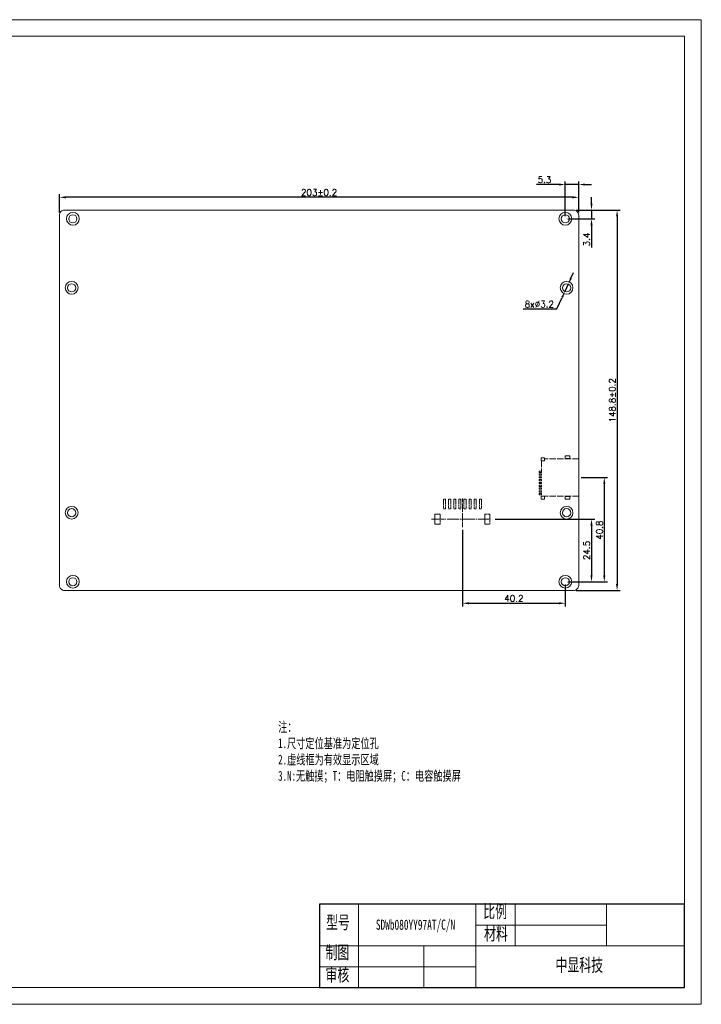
# Model space of a CAD drawing. Header units: millimetres. Extents: x 3817 to 4370, y -2508 to -2123.
# Tile 2 of 2: x 4103 to 4370, y -2508 to -2123. Entities that reach past the tile are written whole.
import ezdxf

# ---------------------------------------------------------------- set-up
doc = ezdxf.new("R2010")
doc.units = ezdxf.units.MM
doc.header["$LTSCALE"] = 0.2
doc.header["$PDSIZE"] = -5
doc.linetypes.add('ACAD_ISO02W100', pattern=[15, 12, -3])
doc.linetypes.add('ACAD_ISO04W100', pattern=[30, 24, -3, 0, -3])
doc.layers.get('0').update_dxf_attribs({"lineweight": 18})
doc.layers.get('Defpoints').update_dxf_attribs({"lineweight": 18})
for name, color, linetype, lineweight in [('thick', 7, 'Continuous', 30), ('thin', 7, 'Continuous', 18), ('虚线', 7, 'ACAD_ISO02W100', 0)]:
    doc.layers.add(name, color=color, linetype=linetype, lineweight=lineweight)
doc.styles.get("Standard").update_dxf_attribs({"font": 'txt.shx', "bigfont": 'gbcbig.shx'})
doc.styles.add('机械字体', font='SimSun.ttf', dxfattribs={"width": 0.67})
doc.dimstyles.new('ISO-25', dxfattribs={"dimtxt": 2.5, "dimasz": 2.5, "dimexe": 1.25, "dimexo": 1, "dimtad": 1, "dimdec": 1, "dimdsep": 46, "dimtxsty": 'Standard', "dimcen": 2.5, "dimdle": 5, "dimadec": 0, "dimazin": 0, "dimtfac": 1, "dimtdec": 1, "dimtmove": 0, "dimatfit": 3, "dimfxl": 0, "dimarcsym": 0})
doc.dimstyles.new('副本ISO-25', dxfattribs={"dimtxt": 2.5, "dimasz": 2.5, "dimexe": 1.25, "dimexo": 1, "dimtad": 1, "dimtoh": 1, "dimdsep": 46, "dimtxsty": 'Standard', "dimcen": 2.5, "dimdle": 5, "dimadec": 0, "dimazin": 0, "dimtfac": 1, "dimtmove": 0, "dimatfit": 3, "dimfxl": 0, "dimtolj": 1, "dimarcsym": 0})

# ---------------------------------------------------------------- blocks, each defined once
blk = doc.blocks.new('*X3')
at = {"color": 0, "lineweight": -2}
for p, q in [((4119, -2198.43), (4119, -2191.18)), ((4322, -2198.43), (4322, -2191.18)), ((4319.5, -2192.43), (4121.5, -2192.43))]:
    blk.add_line(p, q, dxfattribs=at)
at = {"color": 0}
for points in [[(4121.5, -2192.01), (4121.5, -2192.84), (4119, -2192.43)], [(4319.5, -2192.01), (4319.5, -2192.84), (4322, -2192.43)]]:
    blk.add_solid(points, dxfattribs=at)
at = {"layer": 'Defpoints', "color": 0}
for p in [(4119, -2192.43), (4119, -2199.43), (4322, -2199.43)]:
    blk.add_point(p, dxfattribs=at)
at = {"color": 0, "lineweight": 0, "insert": (4220.5, -2190.55), "char_height": 2.5, "attachment_point": 5}
blk.add_mtext('\\A1;203%%P0.2', dxfattribs=at)
blk = doc.blocks.new('*X4')
at = {"color": 0, "lineweight": -2}
for p, q in [((4318.96, -2224.1), (4320, -2221.83)), ((4317.92, -2226.37), (4316.59, -2229.28)), ((4313.47, -2236.1), (4315.55, -2231.56)), ((4300.34, -2236.1), (4313.47, -2236.1))]:
    blk.add_line(p, q, dxfattribs=at)
at = {"color": 0}
for points in [[(4318.58, -2223.93), (4319.34, -2224.27), (4317.92, -2226.37)], [(4315.17, -2231.38), (4315.93, -2231.73), (4316.59, -2229.28)]]:
    blk.add_solid(points, dxfattribs=at)
at = {"layer": 'Defpoints', "color": 0}
for p in [(4316.59, -2229.28), (4317.92, -2226.37)]:
    blk.add_point(p, dxfattribs=at)
at = {"color": 0, "lineweight": 0, "insert": (4306.59, -2234.23), "char_height": 2.5, "attachment_point": 5}
blk.add_mtext('\\A1;8x%%C3.2', dxfattribs=at)
blk = doc.blocks.new('2.0-8')
at = {"linetype": 'ACAD_ISO04W100', "lineweight": 0, "ltscale": 0.3}
blk.add_line((1, 8.06), (1, -3.19), dxfattribs=at)
at = {"linetype": 'ACAD_ISO04W100', "lineweight": 0}
blk.add_line((-11.13, 0), (12.76, 0), dxfattribs=at)
at = {"layer": '虚线', "linetype": 'ACAD_ISO02W100', "lineweight": 0, "ltscale": 0.3}
for p, q in [((-6.4, 7.8), (-6.4, 4)), ((-5.6, 7.8), (-6.4, 7.8)), ((-5.6, 4), (-5.6, 7.8)), ((-4.4, 7.8), (-4.4, 4)), ((-3.6, 7.8), (-4.4, 7.8)), ((-3.6, 4), (-3.6, 7.8)), ((-2.4, 7.8), (-2.4, 4)), ((-1.6, 7.8), (-2.4, 7.8)), ((-1.6, 4), (-1.6, 7.8)), ((-0.4, 7.8), (0.4, 7.8)), ((-0.4, 4), (-0.4, 7.8)), ((0.4, 7.8), (0.4, 4)), ((1.6, 7.8), (2.4, 7.8)), ((1.6, 4), (1.6, 7.8)), ((2.4, 7.8), (2.4, 4)), ((3.6, 4), (3.6, 7.8)), ((3.6, 7.8), (4.4, 7.8)), ((4.4, 7.8), (4.4, 4)), ((5.6, 4), (5.6, 7.8)), ((5.6, 7.8), (6.4, 7.8)), ((6.4, 7.8), (6.4, 4)), ((7.6, 4), (7.6, 7.8)), ((7.6, 7.8), (8.4, 7.8)), ((8.4, 7.8), (8.4, 4)), ((-6.4, 4), (-5.6, 4)), ((-4.4, 4), (-3.6, 4)), ((-2.4, 4), (-1.6, 4)), ((0.4, 4), (-0.4, 4)), ((2.4, 4), (1.6, 4)), ((4.4, 4), (3.6, 4)), ((6.4, 4), (5.6, 4)), ((8.4, 4), (7.6, 4)), ((-7.75, 2), (-9.75, 2)), ((-9.75, 2), (-9.75, -2)), ((-7.75, -2), (-7.75, 2)), ((9.75, 2), (9.75, -2)), ((11.75, 2), (9.75, 2)), ((11.75, -2), (11.75, 2)), ((-9.75, -2), (-7.75, -2))]:
    blk.add_line(p, q, dxfattribs=at)
at = {"layer": '虚线', "lineweight": 0, "ltscale": 0.3}
blk.add_line((9.75, -2), (11.75, -2), dxfattribs=at)
blk = doc.blocks.new('*X7')
at = {"color": 0, "lineweight": -2}
for p, q in [((4323, -2302.03), (4333.25, -2302.03)), ((4332, -2304.53), (4332, -2340.33)), ((4317.75, -2342.83), (4333.25, -2342.83))]:
    blk.add_line(p, q, dxfattribs=at)
at = {"color": 0}
for points in [[(4331.58, -2304.53), (4332.41, -2304.53), (4332, -2302.03)], [(4331.58, -2340.33), (4332.41, -2340.33), (4332, -2342.83)]]:
    blk.add_solid(points, dxfattribs=at)
at = {"layer": 'Defpoints', "color": 0}
for p in [(4322, -2302.03), (4316.75, -2342.83), (4332, -2342.83)]:
    blk.add_point(p, dxfattribs=at)
at = {"color": 0, "lineweight": 0, "insert": (4330.12, -2322.64), "char_height": 2.5, "attachment_point": 5, "rotation": 90}
blk.add_mtext('\\A1;40.8', dxfattribs=at)
blk = doc.blocks.new('*X10')
at = {"color": 0, "lineweight": -2}
for p, q in [((4321, -2197.43), (4338.25, -2197.43)), ((4337, -2199.93), (4337, -2343.73)), ((4321, -2346.23), (4338.25, -2346.23))]:
    blk.add_line(p, q, dxfattribs=at)
at = {"color": 0}
for points in [[(4336.58, -2199.93), (4337.41, -2199.93), (4337, -2197.43)], [(4336.58, -2343.73), (4337.41, -2343.73), (4337, -2346.23)]]:
    blk.add_solid(points, dxfattribs=at)
at = {"layer": 'Defpoints', "color": 0}
for p in [(4320, -2197.43), (4320, -2346.23), (4337, -2346.23)]:
    blk.add_point(p, dxfattribs=at)
at = {"color": 0, "lineweight": 0, "insert": (4335.12, -2271.83), "char_height": 2.5, "attachment_point": 5, "rotation": 90}
blk.add_mtext('\\A1;148.8%%P0.2', dxfattribs=at)
blk = doc.blocks.new('*X11')
at = {"color": 0, "lineweight": -2}
for p, q in [((4327, -2194.93), (4327, -2192.43)), ((4321, -2197.43), (4328.25, -2197.43)), ((4327, -2197.43), (4327, -2200.83)), ((4317.75, -2200.83), (4328.25, -2200.83)), ((4327, -2203.33), (4327, -2212.08))]:
    blk.add_line(p, q, dxfattribs=at)
at = {"color": 0}
for points in [[(4326.58, -2194.93), (4327.41, -2194.93), (4327, -2197.43)], [(4326.58, -2203.33), (4327.41, -2203.33), (4327, -2200.83)]]:
    blk.add_solid(points, dxfattribs=at)
at = {"layer": 'Defpoints', "color": 0}
for p in [(4320, -2197.43), (4316.75, -2200.83), (4327, -2200.83)]:
    blk.add_point(p, dxfattribs=at)
at = {"color": 0, "lineweight": 0, "insert": (4325.12, -2208.95), "char_height": 2.5, "attachment_point": 5, "rotation": 90}
blk.add_mtext('\\A1;3.4', dxfattribs=at)
blk = doc.blocks.new('*X12')
at = {"color": 0, "lineweight": -2}
for p, q in [((4314.25, -2187.43), (4305.5, -2187.43)), ((4316.75, -2199.83), (4316.75, -2186.18)), ((4322, -2187.43), (4316.75, -2187.43)), ((4322, -2198.43), (4322, -2186.18)), ((4324.5, -2187.43), (4327, -2187.43))]:
    blk.add_line(p, q, dxfattribs=at)
at = {"color": 0}
for points in [[(4314.25, -2187.01), (4314.25, -2187.84), (4316.75, -2187.43)], [(4324.5, -2187.01), (4324.5, -2187.84), (4322, -2187.43)]]:
    blk.add_solid(points, dxfattribs=at)
at = {"layer": 'Defpoints', "color": 0}
for p in [(4322, -2187.43), (4316.75, -2200.83), (4322, -2199.43)]:
    blk.add_point(p, dxfattribs=at)
at = {"color": 0, "lineweight": 0, "insert": (4308.62, -2185.55), "char_height": 2.5, "attachment_point": 5}
blk.add_mtext('\\A1;5.3', dxfattribs=at)
blk = doc.blocks.new('sd')
at = {"layer": '虚线', "lineweight": 0}
for p, q in [((-7.35, 0), (-7.35, -13.25)), ((-7.35, 0), (7.35, 0)), ((7.35, 0), (7.35, -14.5)), ((-6.45, -14.5), (-2.5, -14.5))]:
    blk.add_line(p, q, dxfattribs=at)
at = {"layer": '虚线', "lineweight": 0, "ltscale": 0.1}
for points in [[(-8.52, -3.51), (-7.38, -3.51), (-7.38, -5.29), (-8.52, -5.29)], [(7.38, -3.51), (8.52, -3.51), (8.52, -5.29), (7.38, -5.29)], [(-7.65, -13.35), (-6.45, -13.35), (-6.45, -14.65), (-7.65, -14.65)], [(-2.5, -15.5), (-2, -15.5), (-2, -14.5), (-2.5, -14.5)], [(-1.4, -15.5), (-0.9, -15.5), (-0.9, -14.5), (-1.4, -14.5)], [(-0.3, -15.5), (0.2, -15.5), (0.2, -14.5), (-0.3, -14.5)], [(0.8, -15.5), (1.3, -15.5), (1.3, -14.5), (0.8, -14.5)], [(1.9, -15.5), (2.4, -15.5), (2.4, -14.5), (1.9, -14.5)], [(3, -15.5), (3.5, -15.5), (3.5, -14.5), (3, -14.5)], [(4.1, -15.5), (4.6, -15.5), (4.6, -14.5), (4.1, -14.5)], [(5.2, -15.5), (5.7, -15.5), (5.7, -14.5), (5.2, -14.5)], [(6.3, -15.5), (6.8, -15.5), (6.8, -14.5), (6.3, -14.5)], [(7.35, -13.35), (8.55, -13.35), (8.55, -14.65), (7.35, -14.65)]]:
    blk.add_lwpolyline(points, close=True, dxfattribs=at)
blk = doc.blocks.new('*D29')
at = {"color": 0, "lineweight": -2}
for p, q in [((4289.31, -2318.33), (4328.25, -2318.33)), ((4327, -2320.83), (4327, -2340.33)), ((4317.75, -2342.83), (4328.25, -2342.83))]:
    blk.add_line(p, q, dxfattribs=at)
at = {"color": 0}
for points in [[(4326.58, -2320.83), (4327.41, -2320.83), (4327, -2318.33)], [(4326.58, -2340.33), (4327.41, -2340.33), (4327, -2342.83)]]:
    blk.add_solid(points, dxfattribs=at)
at = {"layer": 'Defpoints', "color": 0}
for p in [(4288.31, -2318.33), (4316.75, -2342.83), (4327, -2342.83)]:
    blk.add_point(p, dxfattribs=at)
at = {"color": 0, "insert": (4325.12, -2330.58), "char_height": 2.5, "attachment_point": 5, "rotation": 90}
blk.add_mtext('\\A1;24.5', dxfattribs=at)
blk = doc.blocks.new('*D30')
at = {"color": 0, "lineweight": -2}
for p, q in [((4276.55, -2322.52), (4276.55, -2352.48)), ((4316.75, -2343.83), (4316.75, -2352.48)), ((4279.05, -2351.23), (4314.25, -2351.23))]:
    blk.add_line(p, q, dxfattribs=at)
at = {"color": 0}
for points in [[(4279.05, -2350.81), (4279.05, -2351.64), (4276.55, -2351.23)], [(4314.25, -2350.81), (4314.25, -2351.64), (4316.75, -2351.23)]]:
    blk.add_solid(points, dxfattribs=at)
at = {"layer": 'Defpoints', "color": 0}
for p in [(4276.55, -2321.52), (4316.75, -2342.83), (4316.75, -2351.23)]:
    blk.add_point(p, dxfattribs=at)
at = {"color": 0, "insert": (4296.65, -2349.35), "char_height": 2.5, "attachment_point": 5}
blk.add_mtext('\\A1;40.2', dxfattribs=at)

msp = doc.modelspace()

# ---------------------------------------------------------------- linework, layer by layer
for p in [(4220.666, -2468.97), (4055.572, -2501.591)]:
    msp.add_line(p, (4220.666, -2501.591))
at = {"lineweight": 0}
msp.add_line((4235.957, -2485.281), (4235.957, -2468.97), dxfattribs=at)
for points in [[(3817.403, -2122.943), (4369.914, -2122.943), (4369.914, -2508.122), (3817.403, -2508.122)], [(4363.384, -2501.591), (3823.903, -2501.591), (3823.903, -2129.443), (4363.384, -2129.443)]]:
    msp.add_lwpolyline(points, close=True)
msp.add_lwpolyline([(4120.997, -2346.227), (4319.997, -2346.227, 0.4142136), (4321.997, -2344.227), (4321.997, -2199.427, 0.4142136), (4319.997, -2197.427), (4120.997, -2197.427, 0.4142136), (4118.997, -2199.427), (4118.997, -2344.227, 0.4142136)], format="xyb", close=True, dxfattribs=at)
for centre, radius in [((4124.247, -2200.827), 2.5), ((4124.247, -2200.827), 1.6), ((4316.747, -2200.827), 2.5), ((4316.747, -2200.827), 1.6), ((4123.752, -2227.827), 2.5), ((4123.752, -2227.827), 1.6), ((4317.252, -2227.827), 2.5), ((4317.252, -2227.827), 1.6), ((4123.752, -2315.827), 2.5), ((4123.752, -2315.827), 1.6), ((4317.252, -2315.827), 2.5), ((4317.252, -2315.827), 1.6), ((4124.247, -2342.827), 2.5), ((4124.247, -2342.827), 1.6), ((4316.747, -2342.827), 2.5), ((4316.747, -2342.827), 1.6)]:
    msp.add_circle(centre, radius, dxfattribs=at)
at = {"layer": 'thick'}
for p, q in [((4363.384, -2468.97), (4220.666, -2468.97)), ((4220.666, -2468.97), (4220.666, -2501.591)), ((4220.666, -2468.97), (4220.666, -2501.591)), ((4363.384, -2501.591), (4363.384, -2468.97)), ((4220.666, -2501.591), (4363.384, -2501.591))]:
    msp.add_line(p, q, dxfattribs=at)
at = {"layer": 'thin'}
for p, q in [((4281.831, -2468.97), (4281.831, -2501.591)), ((4297.122, -2468.97), (4297.122, -2485.281)), ((4332.801, -2485.281), (4332.801, -2468.97)), ((4332.801, -2477.126), (4281.831, -2477.126)), ((4363.384, -2485.281), (4220.666, -2485.281)), ((4235.957, -2485.281), (4235.957, -2501.591)), ((4261.443, -2485.281), (4261.443, -2501.591)), ((4281.831, -2493.436), (4220.666, -2493.436))]:
    msp.add_line(p, q, dxfattribs=at)

# ---------------------------------------------------------------- block references
at = {"lineweight": 0}
msp.add_blockref('2.0-8', (4275.547, -2318.327), dxfattribs=at)
at = {"layer": '虚线', "lineweight": 0, "rotation": 270}
msp.add_blockref('sd', (4321.997, -2302.027), dxfattribs=at)

# ---------------------------------------------------------------- texts
at = {"layer": 'thick', "attachment_point": 1, "style": '机械字体'}
for s, insert, char_height, width in [('注：\\P1.尺寸定位基准为定位孔\\P2.虚线框为有效显示区域\\P3.N:无触摸；T：电阻触摸屏；C：电容触摸屏', (4204.493, -2397.715), 3.8228, 91.64847), ('比例', (4284.667, -2469.209), 5.0971, 12.94837), ('型号', (4223.236, -2473.495), 5.0971, 12.94837), ('SDWb080YY97AT/C/N', (4242.697, -2474.972), 4, 28.39311), ('材料', (4285.002, -2477.914), 5.0971, 12.94837), ('制图', (4223.009, -2485.281), 5.0971, 12.94837), ('中显科技', (4312.898, -2490.179), 5.0971, 28.36201), ('审核', (4223.009, -2493.987), 5.0971, 12.94837)]:
    msp.add_mtext(s, dxfattribs=dict(at, insert=insert, char_height=char_height, width=width))

# ---------------------------------------------------------------- dimensions: what is measured, and where the dimension line sits
at = {"lineweight": 0}
dim = msp.add_linear_dim(base=(4321.997, -2187.427), p1=(4316.747, -2200.827), p2=(4321.997, -2199.427), text='5.3', dimstyle='ISO-25', override={"dimsah": 1, "dimtolj": 1, "dimarcsym": 1}, dxfattribs=at)
dim.commit()
dim.dimension.update_dxf_attribs({"geometry": '*X12', "text_midpoint": (4308.622, -2187.427), "dimtype": 160})
for base, p1, p2, angle, text, picture, middle in [((4118.997, -2192.427), (4321.997, -2199.427), (4118.997, -2199.427), 180, '203%%P0.2', '*X3', (4220.497, -2192.427)), ((4336.997, -2346.227), (4319.997, -2197.427), (4319.997, -2346.227), 90, '148.8%%P0.2', '*X10', (4336.997, -2271.827)), ((4331.997, -2342.827), (4321.997, -2302.027), (4316.747, -2342.827), 90, '40.8', '*X7', (4331.997, -2322.64))]:
    dim = msp.add_linear_dim(base=base, p1=p1, p2=p2, angle=angle, text=text, dimstyle='ISO-25', override={"dimsah": 1, "dimtolj": 1, "dimarcsym": 1}, dxfattribs=at)
    dim.commit()
    dim.dimension.update_dxf_attribs({"geometry": picture, "text_midpoint": middle, "dimtype": 160})
dim = msp.add_linear_dim(base=(4326.997, -2200.827), p1=(4319.997, -2197.427), p2=(4316.747, -2200.827), angle=90, text='3.4', dimstyle='ISO-25', override={"dimsah": 1, "dimtolj": 1, "dimarcsym": 1}, dxfattribs=at)
dim.commit()
dim.dimension.update_dxf_attribs({"geometry": '*X11', "text_midpoint": (4325.122, -2208.952)})
dim = msp.add_diameter_dim_2p(p1=(4317.917, -2226.372), p2=(4316.586, -2229.282), text='8x%%C3.2', dimstyle='副本ISO-25', override={"dimpost": '%%C<>', "dimsah": 1}, dxfattribs=at)
dim.commit()
dim.dimension.update_dxf_attribs({"geometry": '*X4', "text_midpoint": (4306.592, -2236.103)})
dim = msp.add_linear_dim(base=(4326.997, -2342.827), p1=(4288.31, -2318.327), p2=(4316.747, -2342.827), angle=90, dimstyle='ISO-25', override={"dimtolj": 1})
dim.commit()
dim.dimension.update_dxf_attribs({"geometry": '*D29', "text_midpoint": (4325.122, -2330.577)})
dim = msp.add_linear_dim(base=(4316.747, -2351.227), p1=(4276.547, -2321.52), p2=(4316.747, -2342.827), dimstyle='ISO-25', override={"dimtolj": 1})
dim.commit()
dim.dimension.update_dxf_attribs({"geometry": '*D30', "text_midpoint": (4296.647, -2349.352)})

doc.saveas('drawing.dxf')
